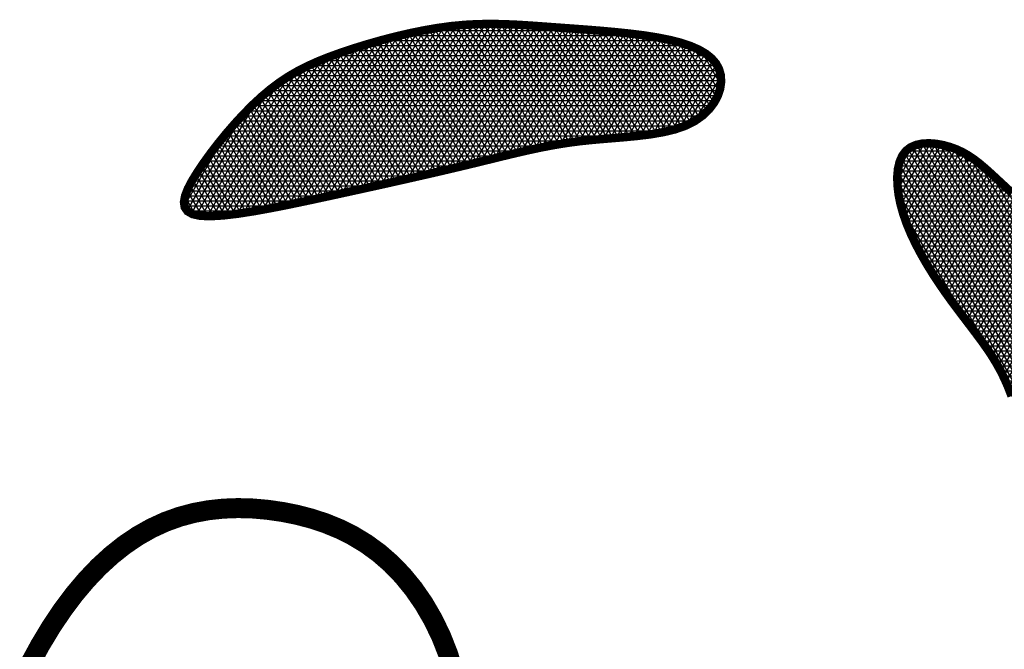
# Model space of a CAD drawing. Header units: feet. Extents: x 32.3 to 40.8, y 4.2 to 15.2.
# Tile 180 of 184: x 39.4522 to 39.5656, y 6.3073 to 6.3798. Entities that reach past the tile are written whole.
import ezdxf

# ---------------------------------------------------------------- set-up
doc = ezdxf.new("R2010")
doc.units = ezdxf.units.FT
doc.header["$MEASUREMENT"] = 0
doc.layers.add('FACE', color=7, linetype='Continuous')

msp = doc.modelspace()

# ---------------------------------------------------------------- hatches: boundary and pattern name
at = {"layer": 'FACE', "linetype": 'Continuous'}
h = msp.add_hatch(dxfattribs=at)
h.set_pattern_fill('NET3', scale=0.004605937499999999, angle=-1.272221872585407e-14, style=0)
h.set_pattern_definition([(360, (37.49866120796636, 3.510729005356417), (1.41016165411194e-19, 0.0005757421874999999), []), (59.99999999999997, (37.49866120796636, 3.510729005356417), (-0.0004986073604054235, 0.0002878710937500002), []), (120, (37.49866120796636, 3.510729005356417), (-0.0004986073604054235, -0.0002878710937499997), [])])
h.paths.add_polyline_path([(39.58160264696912, 6.331055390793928), (39.58139741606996, 6.332737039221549), (39.58114862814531, 6.334384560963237), (39.58085818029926, 6.33599416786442), (39.58052796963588, 6.337562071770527), (39.58015989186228, 6.339084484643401), (39.5797558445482, 6.340557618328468), (39.57931772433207, 6.341977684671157), (39.57884742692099, 6.343340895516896), (39.57834558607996, 6.344645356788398), (39.57780777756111, 6.345896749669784), (39.57722831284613, 6.347102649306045), (39.57660150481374, 6.348270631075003), (39.5759216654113, 6.349408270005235), (39.57518310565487, 6.350523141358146), (39.57438013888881, 6.351622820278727), (39.57350707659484, 6.352714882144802), (39.57256265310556, 6.353804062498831), (39.57156329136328, 6.354883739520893), (39.57052983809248, 6.355944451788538), (39.56948313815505, 6.356976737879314), (39.56844403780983, 6.357971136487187), (39.56743338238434, 6.358918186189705), (39.56647201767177, 6.359808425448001), (39.56558078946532, 6.360632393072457), (39.56477391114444, 6.361382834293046), (39.56403906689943, 6.362061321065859), (39.56335730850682, 6.362671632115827), (39.56270968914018, 6.363217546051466), (39.56207725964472, 6.363702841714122), (39.56144107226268, 6.364131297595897), (39.56078217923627, 6.36450669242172), (39.56008163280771, 6.364832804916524), (39.55932743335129, 6.365110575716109), (39.55853537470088, 6.365329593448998), (39.55772819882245, 6.365476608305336), (39.55692864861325, 6.365538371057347), (39.55615946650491, 6.365501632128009), (39.55544339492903, 6.365353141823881), (39.55480317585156, 6.365079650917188), (39.55426155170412, 6.364667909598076), (39.5538368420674, 6.364109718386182), (39.55352967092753, 6.363417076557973), (39.5533362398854, 6.362607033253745), (39.55325275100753, 6.361696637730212), (39.5532754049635, 6.360702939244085), (39.55340040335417, 6.359642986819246), (39.55362394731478, 6.358533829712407), (39.55394223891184, 6.357392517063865), (39.55435021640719, 6.356234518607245), (39.55483777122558, 6.355068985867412), (39.55539353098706, 6.353903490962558), (39.55600612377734, 6.352745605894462), (39.55666417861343, 6.351602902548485), (39.55735632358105, 6.350482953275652), (39.55807118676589, 6.349393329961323), (39.55879739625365, 6.348341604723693), (39.55952452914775, 6.347333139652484), (39.5602459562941, 6.34636445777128), (39.56095599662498, 6.345429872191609), (39.56164897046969, 6.344523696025), (39.56231919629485, 6.343640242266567), (39.56296099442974, 6.342773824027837), (39.563568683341, 6.341918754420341), (39.56413658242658, 6.341069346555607), (39.56466090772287, 6.34021770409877), (39.56514545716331, 6.339347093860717), (39.56559592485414, 6.338438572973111), (39.56601800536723, 6.33747319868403), (39.5664173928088, 6.336432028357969), (39.56679978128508, 6.335296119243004), (39.56717086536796, 6.334046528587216), (39.56753633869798, 6.332664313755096), (39.56790062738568, 6.331141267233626), (39.56826308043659, 6.329512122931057), (39.56862177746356, 6.327822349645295), (39.56897479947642, 6.326117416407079), (39.56932022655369, 6.324442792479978), (39.5696561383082, 6.322843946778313), (39.56998061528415, 6.321366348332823), (39.5702917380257, 6.320055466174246), (39.57059074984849, 6.318946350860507), (39.57089154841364, 6.318032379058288), (39.57121119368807, 6.317296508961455), (39.57156674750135, 6.316721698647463), (39.5719752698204, 6.316290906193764), (39.5724538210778, 6.315987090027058), (39.57301946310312, 6.315793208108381), (39.57368925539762, 6.315692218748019), (39.5744717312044, 6.3156724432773), (39.57534130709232, 6.315743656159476), (39.57626387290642, 6.315920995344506), (39.57720531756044, 6.316219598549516), (39.57813152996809, 6.316654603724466), (39.57900839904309, 6.317241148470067), (39.57980181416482, 6.31799437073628), (39.58047766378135, 6.318929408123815), (39.58100973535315, 6.320054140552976), (39.58140340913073, 6.321347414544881), (39.58167196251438, 6.322780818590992), (39.58182867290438, 6.324325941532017), (39.581886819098, 6.325954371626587), (39.58185967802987, 6.327637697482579), (39.58176052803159, 6.329347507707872)])
h.paths.add_polyline_path([(39.48781746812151, 6.35945761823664), (39.49005091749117, 6.359943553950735), (39.49225784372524, 6.360427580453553), (39.49442688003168, 6.360907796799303), (39.4965466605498, 6.361382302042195), (39.49860581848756, 6.361849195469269), (39.50059298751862, 6.36230657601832), (39.50249680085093, 6.362752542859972), (39.50430589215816, 6.363185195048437), (39.50601426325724, 6.363602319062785), (39.50763738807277, 6.364000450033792), (39.50919611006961, 6.36437581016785), (39.51071127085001, 6.364724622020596), (39.51220371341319, 6.365043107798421), (39.51369428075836, 6.365327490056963), (39.51520381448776, 6.365573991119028), (39.51675315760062, 6.365778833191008), (39.51835494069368, 6.365942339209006), (39.51998894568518, 6.366081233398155), (39.52162674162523, 6.366216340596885), (39.52323989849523, 6.366368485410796), (39.52479998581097, 6.3665584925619), (39.52627857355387, 6.366807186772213), (39.52764723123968, 6.36713539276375), (39.52887752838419, 6.367563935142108), (39.52994609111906, 6.36810637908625), (39.53084977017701, 6.368747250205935), (39.53159047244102, 6.369463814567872), (39.53217010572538, 6.370233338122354), (39.53259057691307, 6.371033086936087), (39.5328537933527, 6.371840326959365), (39.53296166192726, 6.372632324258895), (39.53291608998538, 6.373386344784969), (39.53271866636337, 6.374083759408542), (39.53236970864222, 6.374722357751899), (39.53186921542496, 6.375304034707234), (39.5312171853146, 6.375830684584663), (39.53041361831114, 6.376304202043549), (39.52945851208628, 6.376726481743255), (39.52835186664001, 6.377099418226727), (39.52709368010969, 6.37742490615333), (39.52568868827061, 6.377705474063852), (39.52416056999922, 6.377946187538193), (39.52253774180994, 6.378152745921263), (39.52084861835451, 6.378330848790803), (39.51912161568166, 6.37848619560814), (39.51738514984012, 6.378624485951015), (39.51566763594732, 6.378751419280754), (39.51399749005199, 6.378872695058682), (39.51239555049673, 6.378991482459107), (39.51085234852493, 6.379100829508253), (39.50935083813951, 6.379191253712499), (39.50787397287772, 6.379253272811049), (39.50640470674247, 6.37927740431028), (39.50492599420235, 6.379254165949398), (39.50342078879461, 6.379174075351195), (39.50187204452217, 6.37902764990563), (39.50026902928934, 6.378808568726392), (39.4986262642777, 6.378523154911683), (39.4969645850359, 6.378180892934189), (39.4953048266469, 6.37779126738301), (39.49366782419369, 6.377363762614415), (39.49207441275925, 6.376907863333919), (39.49054542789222, 6.376433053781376), (39.48910170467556, 6.375948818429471), (39.48775808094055, 6.375460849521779), (39.4865054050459, 6.374959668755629), (39.48532852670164, 6.37443200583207), (39.48421229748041, 6.373864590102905), (39.48314156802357, 6.373244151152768), (39.48210118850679, 6.37255741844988), (39.48107600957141, 6.371791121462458), (39.48005088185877, 6.370931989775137), (39.47901570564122, 6.369972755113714), (39.47798057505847, 6.36893015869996), (39.47696063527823, 6.367826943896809), (39.47597102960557, 6.366685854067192), (39.47502690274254, 6.365529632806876), (39.4741433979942, 6.364381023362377), (39.47333566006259, 6.363262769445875), (39.4726188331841, 6.362197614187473), (39.4720099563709, 6.361206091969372), (39.47153365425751, 6.360299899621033), (39.47121644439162, 6.359488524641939), (39.47108484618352, 6.35878145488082), (39.47116537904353, 6.358188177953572), (39.4714845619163, 6.357718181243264), (39.47206891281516, 6.357380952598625), (39.47294495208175, 6.357185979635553), (39.47412783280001, 6.357138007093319), (39.4755872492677, 6.357222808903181), (39.4772815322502, 6.357421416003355), (39.47916901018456, 6.357714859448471), (39.48120801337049, 6.358084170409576), (39.48335687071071, 6.358510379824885), (39.48557391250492, 6.358974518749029)])

# ---------------------------------------------------------------- linework, layer by layer
at = {"layer": 'FACE', "color": 7, "const_width": 0.0009694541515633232}
msp.add_lwpolyline([(39.48781746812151, 6.35945761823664), (39.49005091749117, 6.359943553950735), (39.49225784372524, 6.360427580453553), (39.49442688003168, 6.360907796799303), (39.4965466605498, 6.361382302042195), (39.49860581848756, 6.361849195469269), (39.50059298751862, 6.36230657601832), (39.50249680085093, 6.362752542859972), (39.50430589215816, 6.363185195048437), (39.50601426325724, 6.363602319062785), (39.50763738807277, 6.364000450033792), (39.50919611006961, 6.36437581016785), (39.51071127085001, 6.364724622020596), (39.51220371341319, 6.365043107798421), (39.51369428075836, 6.365327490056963), (39.51520381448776, 6.365573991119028), (39.51675315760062, 6.365778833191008), (39.51835494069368, 6.365942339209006), (39.51998894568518, 6.366081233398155), (39.52162674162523, 6.366216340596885), (39.52323989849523, 6.366368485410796), (39.52479998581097, 6.3665584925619), (39.52627857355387, 6.366807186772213), (39.52764723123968, 6.36713539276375), (39.52887752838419, 6.367563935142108), (39.52994609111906, 6.36810637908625), (39.53084977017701, 6.368747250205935), (39.53159047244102, 6.369463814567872), (39.53217010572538, 6.370233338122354), (39.53259057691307, 6.371033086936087), (39.5328537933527, 6.371840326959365), (39.53296166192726, 6.372632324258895), (39.53291608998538, 6.373386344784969), (39.53271866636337, 6.374083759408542), (39.53236970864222, 6.374722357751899), (39.53186921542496, 6.375304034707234), (39.5312171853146, 6.375830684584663), (39.53041361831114, 6.376304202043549), (39.52945851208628, 6.376726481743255), (39.52835186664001, 6.377099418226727), (39.52709368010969, 6.37742490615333), (39.52568868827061, 6.377705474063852), (39.52416056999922, 6.377946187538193), (39.52253774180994, 6.378152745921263), (39.52084861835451, 6.378330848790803), (39.51912161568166, 6.37848619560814), (39.51738514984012, 6.378624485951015), (39.51566763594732, 6.378751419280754), (39.51399749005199, 6.378872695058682), (39.51239555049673, 6.378991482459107), (39.51085234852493, 6.379100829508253), (39.50935083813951, 6.379191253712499), (39.50787397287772, 6.379253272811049), (39.50640470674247, 6.37927740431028), (39.50492599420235, 6.379254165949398), (39.50342078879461, 6.379174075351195), (39.50187204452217, 6.37902764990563), (39.50026902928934, 6.378808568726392), (39.4986262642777, 6.378523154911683), (39.4969645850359, 6.378180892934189), (39.4953048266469, 6.37779126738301), (39.49366782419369, 6.377363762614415), (39.49207441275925, 6.376907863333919), (39.49054542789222, 6.376433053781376), (39.48910170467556, 6.375948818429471), (39.48775808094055, 6.375460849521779), (39.4865054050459, 6.374959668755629), (39.48532852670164, 6.37443200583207), (39.48421229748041, 6.373864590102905), (39.48314156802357, 6.373244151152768), (39.48210118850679, 6.37255741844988), (39.48107600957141, 6.371791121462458), (39.48005088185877, 6.370931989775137), (39.47901570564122, 6.369972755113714), (39.47798057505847, 6.36893015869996), (39.47696063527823, 6.367826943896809), (39.47597102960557, 6.366685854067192), (39.47502690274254, 6.365529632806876), (39.4741433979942, 6.364381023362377), (39.47333566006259, 6.363262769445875), (39.4726188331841, 6.362197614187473), (39.4720099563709, 6.361206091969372), (39.47153365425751, 6.360299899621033), (39.47121644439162, 6.359488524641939), (39.47108484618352, 6.35878145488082), (39.47116537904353, 6.358188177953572), (39.4714845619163, 6.357718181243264), (39.47206891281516, 6.357380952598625), (39.47294495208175, 6.357185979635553), (39.47412783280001, 6.357138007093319), (39.4755872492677, 6.357222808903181), (39.4772815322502, 6.357421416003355), (39.47916901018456, 6.357714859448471), (39.48120801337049, 6.358084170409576), (39.48335687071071, 6.358510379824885), (39.48557391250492, 6.358974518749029)], close=True, dxfattribs=at)
at = {"layer": 'FACE', "color": 7}
for points, const_width in [([(39.56647201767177, 6.359808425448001), (39.56558078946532, 6.360632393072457), (39.56477391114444, 6.361382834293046), (39.56403906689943, 6.362061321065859), (39.56335730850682, 6.362671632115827), (39.56270968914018, 6.363217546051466), (39.56207725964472, 6.363702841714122), (39.56144107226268, 6.364131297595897), (39.56078217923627, 6.36450669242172), (39.56008163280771, 6.364832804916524), (39.55932743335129, 6.365110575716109), (39.55853537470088, 6.365329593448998), (39.55772819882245, 6.365476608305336), (39.55692864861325, 6.365538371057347), (39.55615946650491, 6.365501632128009), (39.55544339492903, 6.365353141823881), (39.55480317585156, 6.365079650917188), (39.55426155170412, 6.364667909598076), (39.5538368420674, 6.364109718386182), (39.55352967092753, 6.363417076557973), (39.5533362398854, 6.362607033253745), (39.55325275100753, 6.361696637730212), (39.5532754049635, 6.360702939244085), (39.55340040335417, 6.359642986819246), (39.55362394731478, 6.358533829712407), (39.55394223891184, 6.357392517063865), (39.55435021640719, 6.356234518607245), (39.55483777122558, 6.355068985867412), (39.55539353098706, 6.353903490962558), (39.55600612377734, 6.352745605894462), (39.55666417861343, 6.351602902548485), (39.55735632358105, 6.350482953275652), (39.55807118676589, 6.349393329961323), (39.55879739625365, 6.348341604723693), (39.55952452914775, 6.347333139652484), (39.5602459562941, 6.34636445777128), (39.56095599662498, 6.345429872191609), (39.56164897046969, 6.344523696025), (39.56231919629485, 6.343640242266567), (39.56296099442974, 6.342773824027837), (39.563568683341, 6.341918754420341), (39.56413658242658, 6.341069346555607), (39.56466090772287, 6.34021770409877), (39.56514545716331, 6.339347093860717), (39.56559592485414, 6.338438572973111), (39.56601800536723, 6.33747319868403), (39.5664173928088, 6.336432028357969)], 0.0009694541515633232), ([(39.45330862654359, 6.305537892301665), (39.45451810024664, 6.307757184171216), (39.45578257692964, 6.309851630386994), (39.45709429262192, 6.311806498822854), (39.45844662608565, 6.313609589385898), (39.45983751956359, 6.315258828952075), (39.46126605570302, 6.316754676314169), (39.46273131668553, 6.318097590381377), (39.46423238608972, 6.319288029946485), (39.46576834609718, 6.320326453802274), (39.4673382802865, 6.321213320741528), (39.46894127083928, 6.321949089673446), (39.47057558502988, 6.322535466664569), (39.47223622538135, 6.322979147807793), (39.47391737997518, 6.323288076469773), (39.47561323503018, 6.323470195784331), (39.47731797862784, 6.323533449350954), (39.4790257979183, 6.323485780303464), (39.48073087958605, 6.323335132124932), (39.4824274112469, 6.32308944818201), (39.48410947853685, 6.32275371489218), (39.48577076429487, 6.322321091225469), (39.48740484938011, 6.32178177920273), (39.4890053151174, 6.321125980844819), (39.49056574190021, 6.320343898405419), (39.49207971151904, 6.319425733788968), (39.49354080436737, 6.318361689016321), (39.49494260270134, 6.317141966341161), (39.49627761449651, 6.315760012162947), (39.4975340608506, 6.314222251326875), (39.49869909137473, 6.312538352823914), (39.49975985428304, 6.31071798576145), (39.50070349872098, 6.308770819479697), (39.50151717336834, 6.306706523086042), (39.50218802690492, 6.304534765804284)], 0.002302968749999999)]:
    msp.add_lwpolyline(points, dxfattribs=dict(at, const_width=const_width))

doc.saveas('drawing.dxf')
